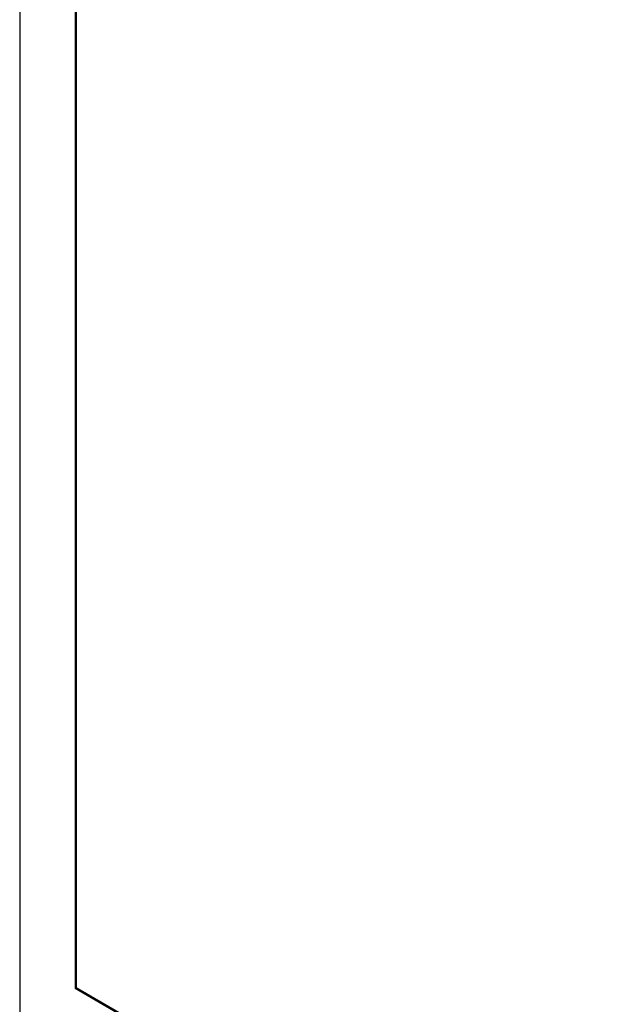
# Model space of a CAD drawing. Header units: millimetres. Extents: x 15 to 415, y 5 to 292.
# Tile 7 of 11: x 311 to 335, y 212 to 251. Entities that reach past the tile are written whole.
import ezdxf

# ---------------------------------------------------------------- set-up
doc = ezdxf.new("R2010")
doc.units = ezdxf.units.MM

msp = doc.modelspace()

# ---------------------------------------------------------------- linework, layer by layer
at = {"color": 7, "linetype": 'Continuous', "lineweight": 25}
for p, q in [((311.428, 272.1063), (311.428, 211.4101)), ((313.62, 268.3096), (313.62, 212.676)), ((313.6671, 268.228), (313.6671, 212.7032)), ((313.6671, 212.7032), (313.62, 212.676)), ((313.62, 212.676), (385.8392, 170.9847)), ((313.6671, 212.7032), (313.6671, 212.7032)), ((313.6671, 212.7032), (385.792, 171.0664))]:
    msp.add_line(p, q, dxfattribs=at)

doc.saveas('drawing.dxf')
